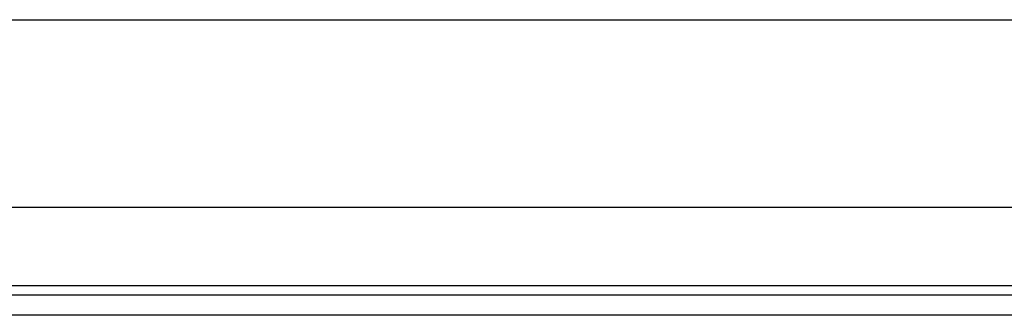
# Model space of a CAD drawing. Header units: inches. Extents: x 14 to 456, y 41 to 215.
# Tile 74 of 256: x 39.224 to 42.5, y 115.955 to 116.938. Entities that reach past the tile are written whole.
import ezdxf

# ---------------------------------------------------------------- set-up
doc = ezdxf.new("R2010")
doc.units = ezdxf.units.IN
doc.header["$MEASUREMENT"] = 0
doc.layers.add('Visible Edges(ANSI)', color=7, linetype='Continuous', lineweight=25)
doc.layers.add('Visible Tangent Edges(ANSI)', color=7, linetype='Continuous', lineweight=25)

msp = doc.modelspace()

# ---------------------------------------------------------------- linework, layer by layer
at = {"layer": 'Visible Edges(ANSI)'}
for p, q in [((14.7297, 116.9375), (60.6657, 116.9375)), ((42.9933, 116.3125), (32.4021, 116.3125)), ((32.7402, 116.0225), (42.6552, 116.0225)), ((42.6552, 115.9545), (32.7402, 115.9545))]:
    msp.add_line(p, q, dxfattribs=at)
at = {"layer": 'Visible Tangent Edges(ANSI)'}
msp.add_line((32.6738, 116.0535), (42.7216, 116.0535), dxfattribs=at)

doc.saveas('drawing.dxf')
